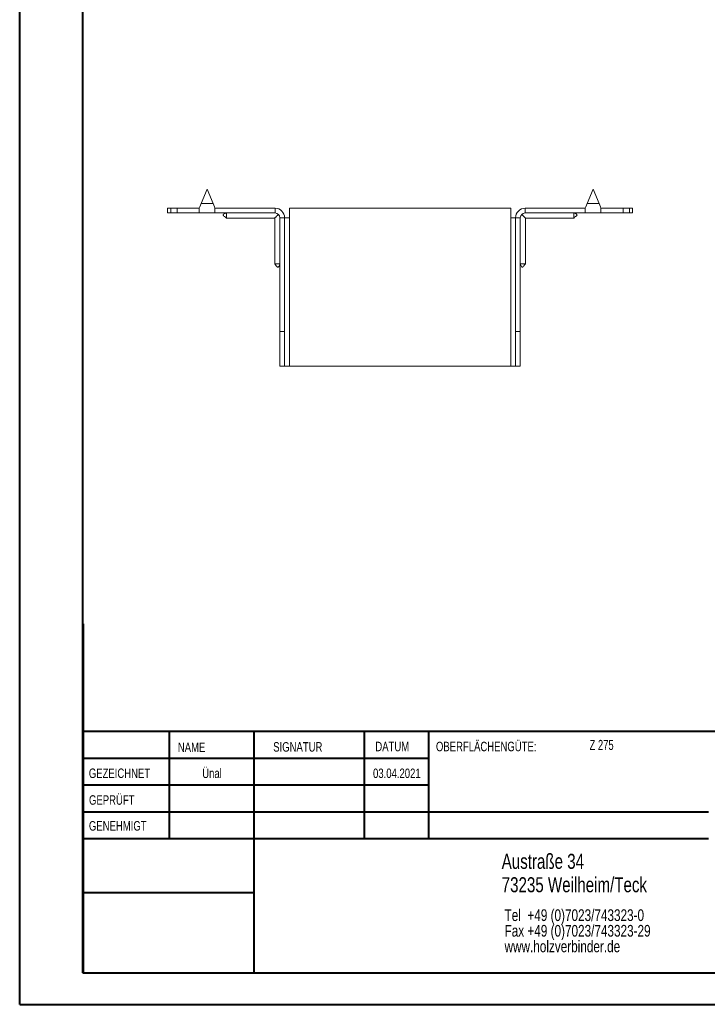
# Model space of a CAD drawing. Header units: millimetres. Extents: x 0 to 210, y 0 to 297.
# Tile 1 of 6: x 0 to 109, y 0 to 156. Entities that reach past the tile are written whole.
import ezdxf

# ---------------------------------------------------------------- set-up
doc = ezdxf.new("R2010")
doc.units = ezdxf.units.MM
doc.styles.add('SLDTEXTSTYLE0', font='TXT', dxfattribs={"width": 0.75})
doc.styles.add('SLDTEXTSTYLE2', font='TXT', dxfattribs={"width": 0.7})

# ---------------------------------------------------------------- blocks, each defined once
blk = doc.blocks.new('SW_NOTE_0')
at = {"color": 0, "linetype": 'Continuous', "lineweight": 0, "char_height": 1.8521, "attachment_point": 1, "style": 'SLDTEXTSTYLE0'}
for s, insert in [('Tel  +49 (0)7023/743323-0', (0, 2.39)), ('Fax +49 (0)7023/743323-29', (0, -0.08)), ('www.holzverbinder.de', (0, -2.55))]:
    blk.add_mtext(s, dxfattribs=dict(at, insert=insert))

msp = doc.modelspace()

# ---------------------------------------------------------------- linework, layer by layer
at = {"color": 7, "linetype": 'Continuous', "lineweight": 40}
for p, q in [((0.08, 0.21), (0.08, 297.21)), ((10.08, 5.21), (10.08, 292.21)), ((10.11, 60.37), (10.11, 5.12)), ((205.08, 43.37), (10.11, 43.37)), ((23.71, 43.37), (23.71, 26.37)), ((37.1, 43.37), (37.1, 5.12)), ((54.51, 43.37), (54.51, 26.37)), ((64.71, 26.37), (64.71, 43.37)), ((64.71, 39.1), (10.11, 39.1)), ((64.71, 34.87), (10.11, 34.87)), ((108.91, 30.62), (10.11, 30.62)), ((108.91, 26.37), (10.11, 26.37)), ((37.1, 17.87), (10.11, 17.87)), ((10.11, 13.71), (10.08, 13.71)), ((10.11, 9.46), (10.08, 9.46)), ((10.08, 5.21), (205.08, 5.21)), ((0.08, 0.21), (210.08, 0.21))]:
    msp.add_line(p, q, dxfattribs=at)
at = {"color": 7, "linetype": 'Continuous', "lineweight": 15}
for p, q in [((29.69, 129.12), (28.76, 126.87)), ((30.63, 126.87), (29.69, 129.12)), ((90.69, 129.12), (89.76, 126.87)), ((91.63, 126.87), (90.69, 129.12)), ((28.76, 126.87), (30.63, 126.87)), ((89.76, 126.87), (91.63, 126.87)), ((23.44, 126.12), (23.44, 125.37)), ((23.44, 126.12), (23.94, 126.12)), ((23.94, 125.37), (23.44, 125.37)), ((23.94, 126.12), (23.94, 125.37)), ((23.94, 126.12), (24.94, 126.12)), ((24.94, 125.37), (23.94, 125.37)), ((24.94, 125.37), (24.94, 126.12)), ((28.44, 126.12), (24.94, 126.12)), ((28.44, 125.37), (24.94, 125.37)), ((28.44, 126.12), (28.44, 125.37)), ((28.44, 125.37), (30.94, 125.37)), ((30.94, 125.37), (30.94, 126.12)), ((40.44, 126.12), (30.94, 126.12)), ((40.44, 125.37), (30.94, 125.37)), ((40.44, 125.37), (40.44, 126.12)), ((41.19, 124.62), (41.94, 124.62)), ((41.19, 106.62), (41.19, 124.62)), ((41.94, 106.62), (41.94, 124.62)), ((41.94, 124.62), (42.69, 124.62)), ((42.69, 124.62), (42.69, 126.12)), ((77.69, 126.12), (42.69, 126.12)), ((42.69, 101.12), (42.69, 124.62)), ((77.69, 126.12), (77.69, 124.62)), ((77.69, 124.62), (77.69, 101.12)), ((77.69, 124.62), (78.44, 124.62)), ((79.19, 124.62), (78.44, 124.62)), ((78.44, 106.62), (78.44, 124.62)), ((79.19, 106.62), (79.19, 124.62)), ((79.94, 125.37), (79.94, 126.12)), ((79.94, 126.12), (89.44, 126.12)), ((79.94, 125.37), (89.44, 125.37)), ((89.44, 126.12), (89.44, 125.37)), ((89.44, 125.37), (91.94, 125.37)), ((91.94, 126.12), (95.44, 126.12)), ((91.94, 125.37), (91.94, 126.12)), ((91.94, 125.37), (95.44, 125.37)), ((95.44, 125.37), (95.44, 126.12)), ((95.44, 126.12), (96.44, 126.12)), ((96.44, 125.37), (95.44, 125.37)), ((96.44, 125.37), (96.44, 126.12)), ((96.44, 126.12), (96.94, 126.12)), ((96.94, 125.37), (96.44, 125.37)), ((96.94, 125.37), (96.94, 126.12)), ((32.74, 124.57), (40.39, 124.57)), ((40.39, 124.57), (40.39, 117.31)), ((79.99, 124.57), (87.64, 124.57)), ((79.99, 117.31), (79.99, 124.57)), ((41.94, 106.62), (41.19, 106.62)), ((41.19, 101.12), (41.19, 106.62)), ((41.94, 101.12), (41.94, 106.62)), ((78.44, 106.62), (79.19, 106.62)), ((78.44, 101.12), (78.44, 106.62)), ((79.19, 101.12), (79.19, 106.62)), ((41.19, 101.12), (41.94, 101.12)), ((41.94, 101.12), (42.69, 101.12)), ((77.69, 101.12), (42.69, 101.12)), ((77.69, 101.12), (78.44, 101.12)), ((78.44, 101.12), (79.19, 101.12))]:
    msp.add_line(p, q, dxfattribs=at)
at = {"color": 7, "linetype": 'Continuous', "lineweight": 0}
for p, q in [((64.71, 39.12), (10.11, 39.12)), ((23.71, 5.21), (23.71, 5.12)), ((54.51, 5.21), (54.51, 5.12))]:
    msp.add_line(p, q, dxfattribs=at)
at = {"color": 7, "linetype": 'Continuous', "lineweight": 15, "flags": 128}
for points in [[(28.76, 126.87), (28.65, 126.61), (28.54, 126.36), (28.44, 126.12)], [(30.94, 126.12), (30.85, 126.36), (30.74, 126.61), (30.63, 126.87)], [(89.76, 126.87), (89.65, 126.61), (89.54, 126.36), (89.44, 126.12)], [(91.94, 126.12), (91.85, 126.36), (91.74, 126.61), (91.63, 126.87)], [(40.39, 124.57), (40.41, 124.59), (40.46, 124.65), (40.55, 124.73), (40.67, 124.85), (40.81, 124.99), (40.97, 125.16)], [(79.41, 125.16), (79.58, 124.99), (79.72, 124.85), (79.84, 124.73), (79.92, 124.65), (79.98, 124.59), (79.99, 124.57)]]:
    msp.add_lwpolyline(points, dxfattribs=at)
at = {"color": 7, "linetype": 'Continuous', "lineweight": 15}
for centre, radius, start, end in [((40.44, 124.62), 1.5, 0, 90), ((40.44, 124.62), 0.75, 0, 90), ((79.94, 124.62), 1.5, 90, 180), ((79.94, 124.62), 0.75, 90, 180)]:
    msp.add_arc(centre, radius, start, end, dxfattribs=at)
for points, knots in [([(32.74, 125.37), (32.61, 125.33), (32.45, 125.28), (32.3, 125.17), (32.27, 125.13), (32.25, 125.1), (32.24, 125.07), (32.24, 125.05), (32.25, 125.01), (32.31, 124.91), (32.5, 124.79), (32.66, 124.65), (32.75, 124.57)], [0, 0, 0, 0, 0.312857, 0.368954, 0.414537, 0.434313, 0.452962, 0.471427, 0.490673, 0.534327, 0.719229, 1, 1, 1, 1]), ([(32.74, 125.37), (32.74, 125.3), (32.74, 125.1), (32.74, 124.84), (32.74, 124.65), (32.74, 124.56), (32.74, 124.58), (32.74, 124.58)], [0, 0, 0, 0, 0.1769983, 0.4375308, 0.6980749, 0.9586171, 1, 1, 1, 1]), ([(87.64, 124.57), (87.73, 124.65), (87.87, 124.77), (88.04, 124.89), (88.11, 124.96), (88.14, 125.01), (88.15, 125.05), (88.15, 125.07), (88.14, 125.1), (88.12, 125.13), (88.09, 125.17), (87.94, 125.28), (87.78, 125.33), (87.64, 125.37)], [0, 0, 0, 0, 0.280626, 0.412835, 0.465948, 0.509579, 0.528815, 0.547271, 0.565911, 0.585676, 0.631236, 0.687304, 1, 1, 1, 1]), ([(87.64, 125.37), (87.64, 125.3), (87.64, 125.1), (87.64, 124.84), (87.64, 124.65), (87.64, 124.56), (87.64, 124.58), (87.64, 124.58)], [0, 0, 0, 0, 0.1769983, 0.4375308, 0.6980749, 0.9586171, 1, 1, 1, 1]), ([(40.39, 117.32), (40.47, 117.22), (40.59, 117.08), (40.71, 116.91), (40.78, 116.84), (40.83, 116.82), (40.87, 116.81), (40.89, 116.81), (40.92, 116.81), (40.95, 116.83), (40.99, 116.87), (41.1, 117.02), (41.15, 117.18), (41.19, 117.31)], [0, 0, 0, 0, 0.280624, 0.412833, 0.465946, 0.509578, 0.528814, 0.547269, 0.565909, 0.585677, 0.631236, 0.687301, 1, 1, 1, 1]), ([(40.4, 117.31), (40.41, 117.31), (40.42, 117.31), (40.58, 117.31), (40.8, 117.31), (41.02, 117.31), (41.14, 117.31), (41.19, 117.31)], [0, 0, 0, 0, 0.217784, 0.478085, 0.738382, 0.867315, 1, 1, 1, 1]), ([(79.19, 117.31), (79.24, 117.18), (79.29, 117.02), (79.4, 116.87), (79.44, 116.83), (79.47, 116.81), (79.5, 116.81), (79.52, 116.81), (79.56, 116.82), (79.66, 116.87), (79.78, 117.07), (79.92, 117.22), (80, 117.32)], [0, 0, 0, 0, 0.31286, 0.368954, 0.414537, 0.434314, 0.452964, 0.471429, 0.490675, 0.534329, 0.719231, 1, 1, 1, 1]), ([(79.99, 117.31), (79.98, 117.31), (79.97, 117.31), (79.81, 117.31), (79.59, 117.31), (79.37, 117.31), (79.25, 117.31), (79.19, 117.31)], [0, 0, 0, 0, 0.217784, 0.478085, 0.738382, 0.867315, 1, 1, 1, 1])]:
    msp.add_open_spline(points, degree=3, knots=knots, dxfattribs=at)

# ---------------------------------------------------------------- block references
at = {"color": 7, "linetype": 'Continuous', "lineweight": 0}
msp.add_blockref('SW_NOTE_0', (76.7, 12.85), dxfattribs=at)

# ---------------------------------------------------------------- texts
for s, insert, char_height, attachment_point, style in [('OBERFLÄCHENGÜTE:', (65.86, 41.74), 1.5, 1, 'SLDTEXTSTYLE0'), ('Z 275', (90.14, 42.03), 1.587, 1, 'SLDTEXTSTYLE2'), ('NAME', (25.07, 41.62), 1.5, 1, 'SLDTEXTSTYLE0'), ('SIGNATUR', (40.14, 41.68), 1.5, 1, 'SLDTEXTSTYLE0'), ('DATUM', (56.28, 41.74), 1.5, 1, 'SLDTEXTSTYLE0'), ('GEZEICHNET', (11, 37.51), 1.5, 1, 'SLDTEXTSTYLE0'), ('Ünal', (30.47, 37.5), 1.499, 2, 'SLDTEXTSTYLE0'), ('03.04.2021', (59.68, 37.5), 1.499, 2, 'SLDTEXTSTYLE0'), ('GEPRÜFT', (11.03, 33.28), 1.5, 1, 'SLDTEXTSTYLE0'), ('GENEHMIGT', (11.02, 29.19), 1.5, 1, 'SLDTEXTSTYLE0'), ('Austraße 34', (76.25, 24.02), 2.3813, 1, 'SLDTEXTSTYLE0'), ('73235 Weilheim/Teck', (76.25, 20.32), 2.3813, 1, 'SLDTEXTSTYLE0')]:
    msp.add_mtext(s, dxfattribs=dict(at, insert=insert, char_height=char_height, attachment_point=attachment_point, style=style))

doc.saveas('drawing.dxf')
